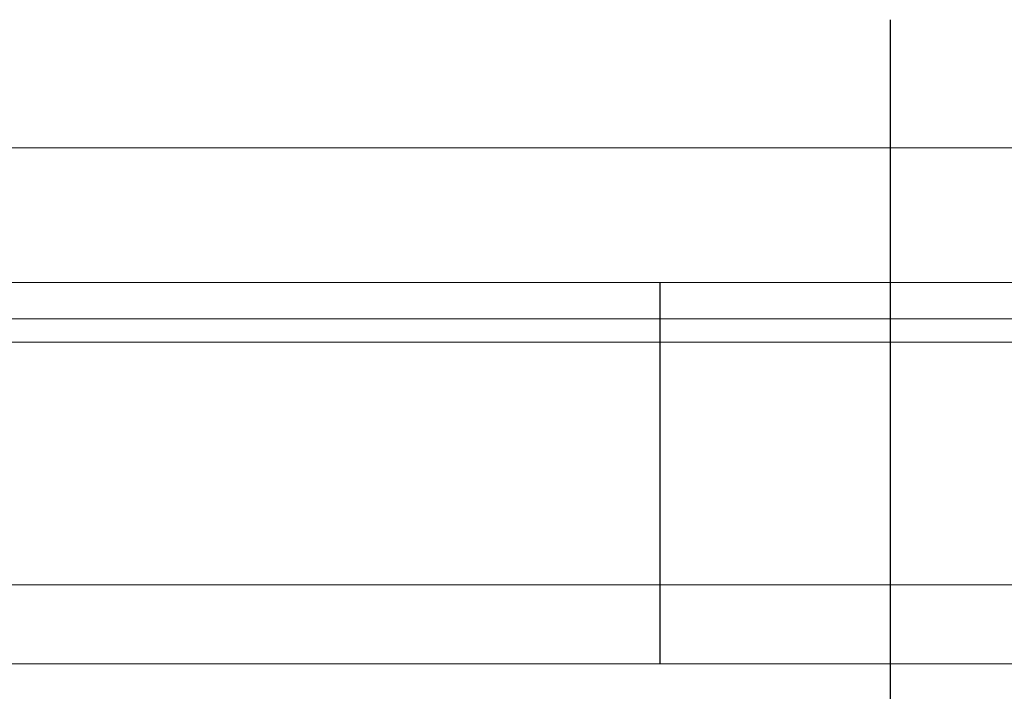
# Model space of a CAD drawing. Header units: millimetres. Extents: x 2494 to 2744, y 453 to 558.
# Tile 5 of 52: x 2651 to 2666, y 473 to 483. Entities that reach past the tile are written whole.
import ezdxf

# ---------------------------------------------------------------- set-up
doc = ezdxf.new("R2010")
doc.units = ezdxf.units.MM
doc.header["$LTSCALE"] = 0.2

msp = doc.modelspace()

# ---------------------------------------------------------------- linework, layer by layer
at = {"ltscale": 0.5}
msp.add_line((2663.948, 482.944), (2663.948, 470.144), dxfattribs=at)
at = {"linetype": 'Continuous', "lineweight": 15}
for p, q in [((2703.168, 480.994), (2644.168, 480.994)), ((2703.168, 478.944), (2644.168, 478.944)), ((2743.948, 478.391), (2624.157, 478.391)), ((2743.948, 478.037), (2624.102, 478.037)), ((2743.948, 474.344), (2622.98, 474.344)), ((2743.948, 473.144), (2583.948, 473.144))]:
    msp.add_line(p, q, dxfattribs=at)
at = {"ltscale": 2}
msp.add_line((2660.448, 478.944), (2660.448, 473.144), dxfattribs=at)

doc.saveas('drawing.dxf')
